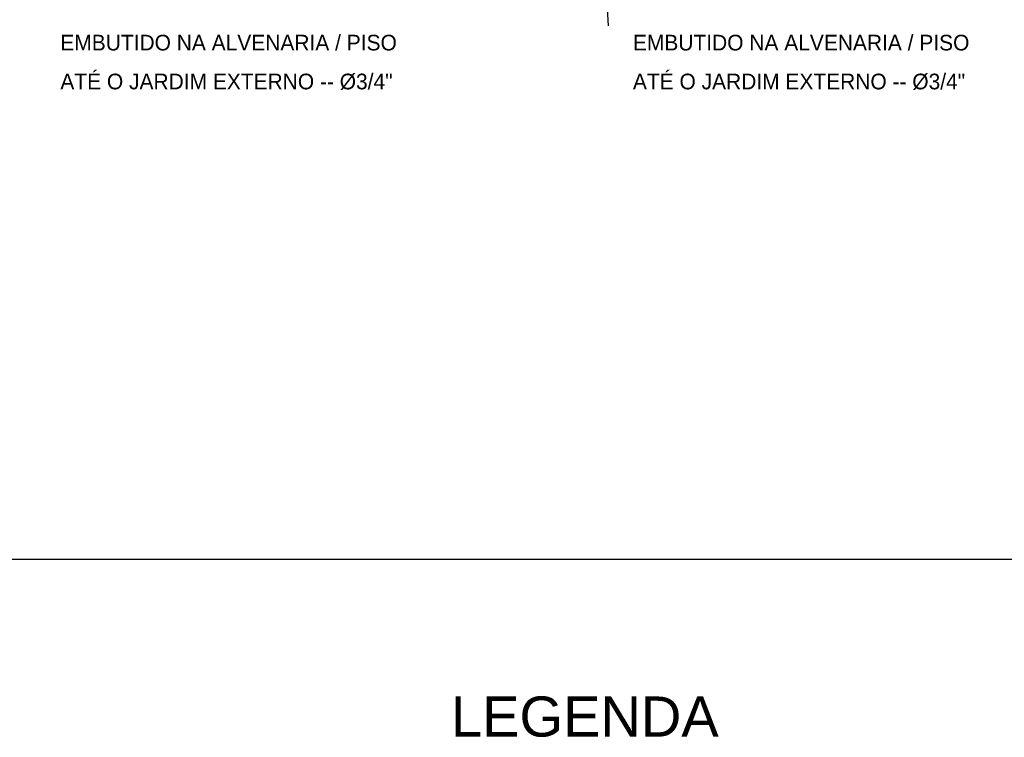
# Model space of a CAD drawing. Extents: x 40.7 to 137.4, y -250.8 to -221.5.
# Tile 201 of 256: x 69.8 to 76, y -245.5 to -241. Entities that reach past the tile are written whole.
import ezdxf

# ---------------------------------------------------------------- set-up
doc = ezdxf.new("R2010")
doc.units = 0
doc.header["$MEASUREMENT"] = 0
doc.layers.get('0').update_dxf_attribs({"linetype": 'CONTINUOUS'})
for name, color, linetype in [('paredes1', 8, 'CONTINUOUS'), ('QUADROS DE CARGA', 7, 'CONTINUOUS'), ('TEXTO', 4, 'CONTINUOUS')]:
    doc.layers.add(name, color=color, linetype=linetype)
doc.styles.add('ARIAL', font='ARIAL.TTF')
doc.styles.add('TXT', font='txt')

msp = doc.modelspace()

# ---------------------------------------------------------------- linework, layer by layer
at = {"color": 5}
msp.add_line((72.9932, -233.0132), (73.4879, -241.0528), dxfattribs=at)
at = {"layer": 'paredes1'}
msp.add_lwpolyline([(51.7914, -222.6594), (77.9018, -222.6594), (77.9018, -244.3781), (51.7914, -244.3781)], close=True, dxfattribs=at)

# ---------------------------------------------------------------- texts
at = {"layer": 'QUADROS DE CARGA', "color": 7, "style": 'TXT'}
for s, p in [('EMBUTIDO NA ALVENARIA / PISO', (70.0739, -241.2065)), ('EMBUTIDO NA ALVENARIA / PISO', (73.6424, -241.2065)), ('ATÉ O JARDIM EXTERNO -- %%C3/4"', (70.0739, -241.4488)), ('ATÉ O JARDIM EXTERNO -- %%C3/4"', (73.6424, -241.4488))]:
    msp.add_text(s, height=0.097651, dxfattribs=at).set_placement(p)
at = {"layer": 'TEXTO', "style": 'ARIAL'}
msp.add_text('LEGENDA', height=0.25, dxfattribs=at).set_placement((72.5081, -245.4818))

doc.saveas('drawing.dxf')
